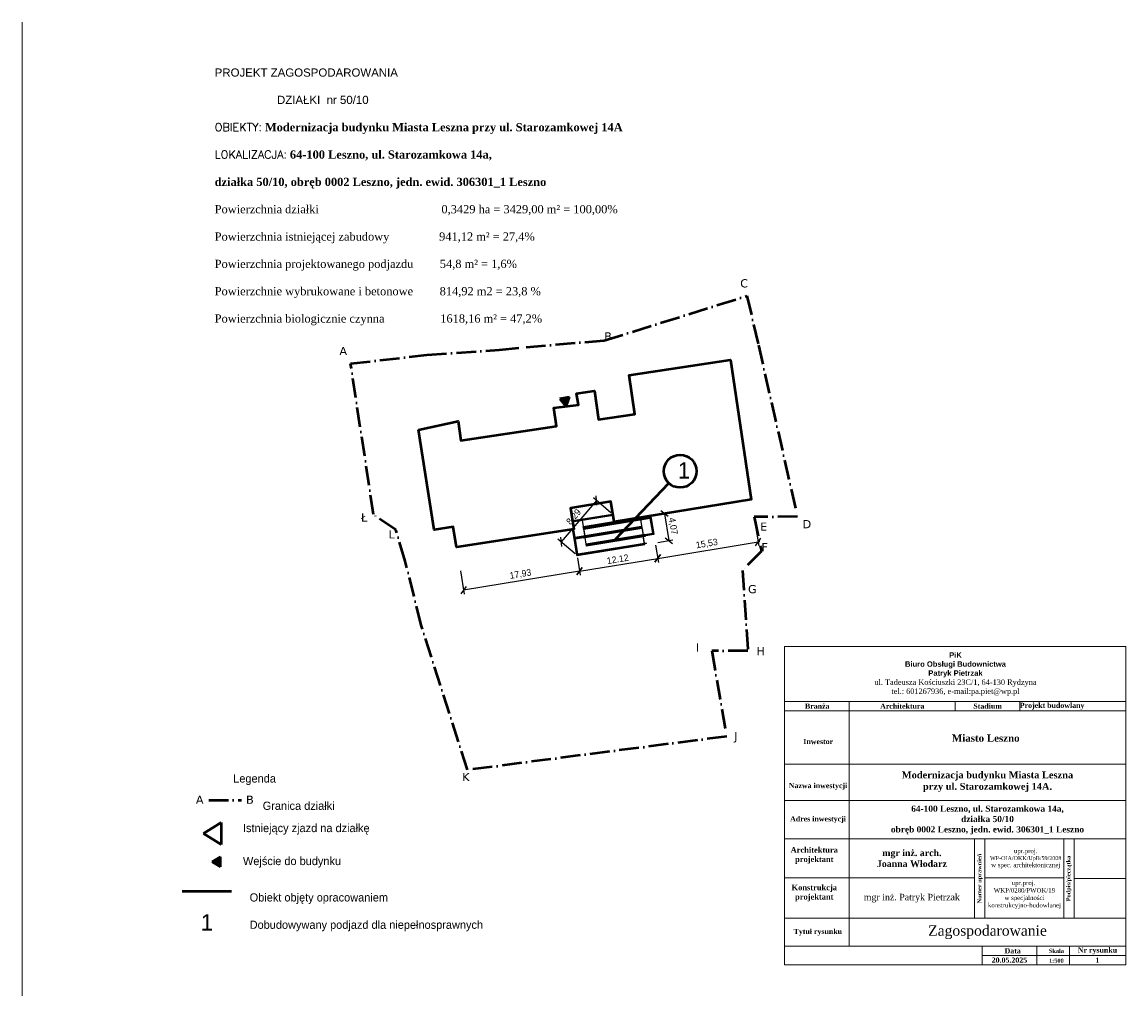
# Model space of a CAD drawing. Header units: millimetres. Extents: x -11894 to 119800, y -65529 to 31911.
import ezdxf

# ---------------------------------------------------------------- set-up
doc = ezdxf.new("R2010")
doc.units = ezdxf.units.MM
doc.header["$PDMODE"] = 35
doc.header["$PDSIZE"] = 0.1
doc.linetypes.add('ACAD_ISO10W100', pattern=[18, 12, -3, 0, -3])
for name, color, linetype in [('A-KomentNotOdn-T', 3, 'Continuous'), ('IE_opis', 7, 'Continuous'), ('Widokowa', 94, 'Continuous')]:
    doc.layers.add(name, color=color, linetype=linetype)
for name, color, linetype, lineweight in [('Przekrojowa', 90, 'Continuous', 50), ('ramka', 7, 'Continuous', 30), ('SPRZĘTY', 6, 'Continuous', 18), ('Więżba', 7, 'Continuous', 15), ('wymiarowanie', 1, 'Continuous', 5)]:
    doc.layers.add(name, color=color, linetype=linetype, lineweight=lineweight)
doc.styles.add('styl1', font='verdana.ttf', dxfattribs={"height": 10})
doc.dimstyles.new('ISO-25', dxfattribs={"dimtxt": 10, "dimasz": 10, "dimexe": 6.25, "dimexo": 3.625, "dimgap": 3.625, "dimtad": 1, "dimtxsty": 'Standard', "dimblk": 'OBLIQUE', "dimcen": 2.5, "dimadec": 0, "dimazin": 0, "dimtfac": 1, "dimtmove": 0, "dimatfit": 3, "dimldrblk": 'OBLIQUE', "dimfxl": 30, "dimfxlon": 1, "dimarcsym": 0})

# ---------------------------------------------------------------- blocks, each defined once
blk = doc.blocks.new('_Oblique')
at = {"color": 0, "linetype": 'ByBlock', "lineweight": -2}
blk.add_line((-0.5, -0.5), (0.5, 0.5), dxfattribs=at)
blk = doc.blocks.new('*D913')
at = {"layer": 'DEFPOINTS', "color": 0}
for p in [(-10093.7, -25798.8), (-10250.7, -25882.5), (-10201.8, -25924.5)]:
    blk.add_point(p, dxfattribs=at)
at = {"layer": 'wymiarowanie', "color": 0, "lineweight": -2, "ltscale": 2}
for p, q in [((-10099.2, -25794.1), (-10152, -25748.7)), ((-10142.5, -25756.8), (-10250.7, -25882.5)), ((-10207.3, -25919.7), (-10260.1, -25874.3))]:
    blk.add_line(p, q, dxfattribs=at)
at = {"layer": 'wymiarowanie', "color": 0, "lineweight": -2, "xscale": 20, "yscale": 20, "zscale": 20}
for p, rotation in [((-10142.5, -25756.8), 49.28081205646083), ((-10250.7, -25882.5), 229.2808120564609)]:
    blk.add_blockref('_Oblique', p, dxfattribs=dict(at, rotation=rotation))
at = {"layer": 'wymiarowanie', "color": 0, "insert": (-10211, -25807.3), "char_height": 20, "attachment_point": 5, "rotation": 49.2808}
blk.add_mtext('8,29', dxfattribs=at)
blk = doc.blocks.new('*D914')
at = {"layer": 'DEFPOINTS', "color": 0}
for p in [(-9963.7, -25885.5), (-10201.8, -25924.5), (-9955.9, -25933.1)]:
    blk.add_point(p, dxfattribs=at)
at = {"layer": 'wymiarowanie', "color": 0, "lineweight": -2, "ltscale": 2}
for p, q in [((-9962.6, -25892.7), (-9953.9, -25945.4)), ((-10200.7, -25931.6), (-10192.1, -25984.4)), ((-10194.1, -25972), (-9955.9, -25933.1))]:
    blk.add_line(p, q, dxfattribs=at)
at = {"layer": 'wymiarowanie', "color": 0, "lineweight": -2, "xscale": 20, "yscale": 20, "zscale": 20}
for p, rotation in [((-9955.9, -25933.1), 9.285743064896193), ((-10194.1, -25972), 189.2857430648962)]:
    blk.add_blockref('_Oblique', p, dxfattribs=dict(at, rotation=rotation))
at = {"layer": 'wymiarowanie', "color": 0, "insert": (-10077.8, -25935.5), "char_height": 20, "attachment_point": 5, "rotation": 9.2857}
blk.add_mtext('12.12', dxfattribs=at)
blk = doc.blocks.new('*D915')
at = {"layer": 'DEFPOINTS', "color": 0}
for p in [(-9976.1, -25803.3), (-9963, -25885.5), (-9922, -25878.9)]:
    blk.add_point(p, dxfattribs=at)
at = {"layer": 'wymiarowanie', "color": 0, "lineweight": -2, "ltscale": 2}
for p, q in [((-9969, -25802.2), (-9922.9, -25794.8)), ((-9935.2, -25796.7), (-9922, -25878.9)), ((-9955.8, -25884.4), (-9909.7, -25877))]:
    blk.add_line(p, q, dxfattribs=at)
at = {"layer": 'wymiarowanie', "color": 0, "lineweight": -2, "xscale": 20, "yscale": 20, "zscale": 20}
for p, rotation in [((-9935.2, -25796.7), 99.10803277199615), ((-9922, -25878.9), 279.1080327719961)]:
    blk.add_blockref('_Oblique', p, dxfattribs=dict(at, rotation=rotation))
at = {"layer": 'wymiarowanie', "color": 0, "insert": (-9909.9, -25834.8), "char_height": 20, "attachment_point": 5, "rotation": 279.108}
blk.add_mtext('4,07', dxfattribs=at)
blk = doc.blocks.new('*D916')
at = {"layer": 'DEFPOINTS', "color": 0}
for p in [(-9670.6, -25753.8), (-9963.7, -25885.5), (-9649.5, -25883)]:
    blk.add_point(p, dxfattribs=at)
at = {"layer": 'wymiarowanie', "color": 0, "lineweight": -2, "ltscale": 2}
for p, q in [((-9659.2, -25823.8), (-9647.5, -25895.3)), ((-9955.9, -25933.1), (-9649.5, -25883)), ((-9962.6, -25892.7), (-9953.9, -25945.4))]:
    blk.add_line(p, q, dxfattribs=at)
at = {"layer": 'wymiarowanie', "color": 0, "lineweight": -2, "xscale": 20, "yscale": 20, "zscale": 20}
for p, rotation in [((-9649.5, -25883), 9.285743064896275), ((-9955.9, -25933.1), 189.2857430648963)]:
    blk.add_blockref('_Oblique', p, dxfattribs=dict(at, rotation=rotation))
at = {"layer": 'wymiarowanie', "color": 0, "insert": (-9805.8, -25889.3), "char_height": 20, "attachment_point": 5, "rotation": 9.2857}
blk.add_mtext('15,53', dxfattribs=at)
blk = doc.blocks.new('*D917')
at = {"layer": 'DEFPOINTS', "color": 0}
for p in [(-10569.4, -25899), (-10201.8, -25924.5), (-10548, -26029.9)]:
    blk.add_point(p, dxfattribs=at)
at = {"layer": 'wymiarowanie', "color": 0, "lineweight": -2, "ltscale": 2}
for p, q in [((-10200.7, -25931.6), (-10192.1, -25984.4)), ((-10557.7, -25970.7), (-10546, -26042.2)), ((-10194.1, -25972), (-10548, -26029.9))]:
    blk.add_line(p, q, dxfattribs=at)
at = {"layer": 'wymiarowanie', "color": 0, "lineweight": -2, "xscale": 20, "yscale": 20, "zscale": 20}
for p, rotation in [((-10194.1, -25972), 9.285743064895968), ((-10548, -26029.9), 189.285743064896)]:
    blk.add_blockref('_Oblique', p, dxfattribs=dict(at, rotation=rotation))
at = {"layer": 'wymiarowanie', "color": 0, "insert": (-10374.1, -25982.2), "char_height": 20, "attachment_point": 5, "rotation": 9.2857}
blk.add_mtext('17,93', dxfattribs=at)

msp = doc.modelspace()

# ---------------------------------------------------------------- hatches: boundary and pattern name
at = {"layer": 'Przekrojowa'}
h = msp.add_hatch(color=256, dxfattribs=at)
h.dxf.hatch_style = 1
h.paths.add_polyline_path([(-10254.202, -25446.457), (-10235.343, -25469.788), (-10224.567, -25441.79)])
h = msp.add_hatch(color=256, dxfattribs=at)
h.dxf.hatch_style = 1
h.paths.add_polyline_path([(-11288.93, -26843.372), (-11314.911, -26858.372), (-11288.93, -26873.372)])

# ---------------------------------------------------------------- linework, layer by layer
at = {"ltscale": 0.6}
for p, q in [((-10091.765, -25801.854), (-10217.076, -25822.497)), ((-10092.914, -25801.029), (-10216.252, -25821.348)), ((-10216.034, -25818.981), (-10093.88, -25798.858)), ((-10093.88, -25798.858), (-10216.034, -25818.981)), ((-10093.88, -25798.858), (-10216.034, -25818.981)), ((-10093.856, -25799.006), (-10216.009, -25819.129)), ((-10093.693, -25799.992), (-10215.847, -25820.115)), ((-10093.669, -25800.14), (-10215.822, -25820.263)), ((-10182.645, -25837.094), (-9979.582, -25803.643)), ((-10003.263, -25807.544), (-10182.645, -25837.094)), ((-10181.573, -25843.607), (-9978.509, -25810.155)), ((-10002.19, -25814.056), (-10181.573, -25843.607)), ((-10181.496, -25837.919), (-9978.433, -25804.467)), ((-10181.122, -25840.188), (-9975.79, -25806.363)), ((-10181.122, -25840.188), (-9975.79, -25806.363)), ((-10008.647, -25811.775), (-10181.122, -25840.188)), ((-10008.647, -25811.775), (-10181.122, -25840.188)), ((-10181.098, -25840.336), (-9975.913, -25806.535)), ((-10008.623, -25811.923), (-10181.098, -25840.336)), ((-10180.935, -25841.323), (-9976.738, -25807.684)), ((-10008.46, -25812.91), (-10180.935, -25841.323)), ((-10180.911, -25841.471), (-9976.861, -25807.857)), ((-10008.436, -25813.058), (-10180.911, -25841.471)), ((-10180.748, -25842.457), (-9977.685, -25809.006)), ((-10002.353, -25813.069), (-10180.748, -25842.457)), ((-9970.935, -25856.135), (-9978.509, -25810.155)), ((-9969.786, -25856.959), (-9977.685, -25809.006)), ((-9968.636, -25857.784), (-9976.861, -25807.857)), ((-9968.464, -25857.907), (-9976.738, -25807.684)), ((-9967.315, -25858.731), (-9975.913, -25806.535)), ((-9967.142, -25858.855), (-9975.79, -25806.363)), ((-10207.923, -25868.217), (-10215.497, -25822.237)), ((-10210.642, -25872.009), (-10215.226, -25844.184)), ((-10210.519, -25871.837), (-10215.078, -25844.16)), ((-10209.695, -25870.688), (-10214.092, -25843.998)), ((-10209.571, -25870.515), (-10214.057, -25843.282)), ((-10208.698, -25869.662), (-10213.233, -25842.133)), ((-10005.31, -25838.184), (-10210.642, -25872.009)), ((-10210.519, -25871.837), (-10005.334, -25838.036)), ((-10005.286, -25838.332), (-10210.47, -25872.133)), ((-10209.695, -25870.688), (-10005.497, -25837.049)), ((-10209.571, -25870.515), (-10005.521, -25836.901)), ((-10005.123, -25839.319), (-10209.321, -25872.957)), ((-10005.099, -25839.467), (-10209.148, -25873.081)), ((-10208.698, -25869.662), (-10005.635, -25836.211)), ((-10004.936, -25840.453), (-10207.999, -25873.905)), ((-10207.923, -25868.217), (-10004.86, -25834.765)), ((-10003.787, -25841.278), (-10206.85, -25874.729)), ((-10183.332, -25869.841), (-10004.936, -25840.453)), ((-10183.169, -25870.828), (-10003.787, -25841.278)), ((-10181.573, -25843.607), (-10182.645, -25837.094)), ((-10182.109, -25840.35), (-10182.483, -25838.081)), ((-10182.109, -25840.35), (-10182.32, -25839.068)), ((-10181.898, -25841.633), (-10182.109, -25840.35)), ((-10180.748, -25842.457), (-10181.496, -25837.919)), ((-10089.783, -25823.824), (-10181.334, -25838.905)), ((-10181.334, -25838.905), (-10089.783, -25823.824)), ((-10089.759, -25823.972), (-10181.309, -25839.053)), ((-10181.309, -25839.053), (-10089.759, -25823.972)), ((-10089.596, -25824.958), (-10181.147, -25840.04)), ((-10181.147, -25840.04), (-10089.596, -25824.958)), ((-10177.785, -25866.597), (-10005.31, -25838.184)), ((-10177.785, -25866.597), (-10005.31, -25838.184)), ((-10177.761, -25866.745), (-10005.286, -25838.332)), ((-10177.598, -25867.731), (-10005.123, -25839.319)), ((-10177.574, -25867.879), (-10005.099, -25839.467)), ((-10089.832, -25823.528), (-10089.572, -25825.106)), ((-10004.936, -25840.453), (-10005.635, -25836.211)), ((-10003.787, -25841.278), (-10004.86, -25834.765)), ((-10004.323, -25838.021), (-10004.535, -25836.739)), ((-10004.112, -25839.304), (-10004.323, -25838.021)), ((-10201.995, -25924.502), (-10210.642, -25872.009)), ((-10201.872, -25924.33), (-10210.47, -25872.133)), ((-10201.047, -25923.18), (-10209.321, -25872.957)), ((-10200.924, -25923.008), (-10209.148, -25873.081)), ((-10200.1, -25921.859), (-10207.999, -25873.905)), ((-10199.275, -25920.709), (-10206.85, -25874.729)), ((-10173.998, -25889.587), (-10177.249, -25869.853)), ((-10173.998, -25889.587), (-9970.935, -25856.135)), ((-9994.616, -25860.036), (-10173.998, -25889.587)), ((-9993.543, -25866.549), (-10172.925, -25896.099)), ((-10172.849, -25890.411), (-9969.786, -25856.959)), ((-10172.686, -25891.398), (-9968.636, -25857.784)), ((-10000.211, -25862.985), (-10172.686, -25891.398)), ((-10172.662, -25891.546), (-9968.464, -25857.907)), ((-10000.186, -25863.133), (-10172.662, -25891.546)), ((-10172.499, -25892.532), (-9967.315, -25858.731)), ((-10000.024, -25864.12), (-10172.499, -25892.532)), ((-10172.475, -25892.68), (-9967.142, -25858.855)), ((-10000, -25864.268), (-10172.475, -25892.68)), ((-10000, -25864.268), (-10172.475, -25892.68)), ((-9999.975, -25864.416), (-10172.451, -25892.828)), ((-9999.813, -25865.402), (-10172.288, -25893.815)), ((-9999.788, -25865.55), (-10172.264, -25893.963)), ((-9993.706, -25865.562), (-10172.101, -25894.95)), ((-9999.626, -25866.537), (-10000, -25864.268)), ((-9996.212, -25887.258), (-9999.463, -25867.524)), ((-9995.676, -25890.514), (-10201.995, -25924.502)), ((-9995.7, -25890.366), (-10201.872, -25924.33)), ((-9995.863, -25889.379), (-10201.047, -25923.18)), ((-9995.887, -25889.231), (-10200.924, -25923.008)), ((-9990.13, -25887.269), (-10200.1, -25921.859)), ((-9990.292, -25886.283), (-10199.275, -25920.709)), ((-10172.925, -25896.099), (-10173.998, -25889.587)), ((-10173.462, -25892.843), (-10173.836, -25890.574)), ((-10173.462, -25892.843), (-10173.673, -25891.56)), ((-10173.25, -25894.126), (-10173.462, -25892.843)), ((-10172.101, -25894.95), (-10172.849, -25890.411)), ((-9995.676, -25890.514), (-9996.05, -25888.245))]:
    msp.add_line(p, q, dxfattribs=at)
for points in [[(-10093.863, -25798.872), (-10216.02, -25818.979), (-10211.959, -25843.647), (-10215.215, -25844.183), (-10201.995, -25924.502), (-9995.671, -25890.542), (-9999.991, -25864.295), (-9967.134, -25858.887), (-9976.034, -25804.814), (-10089.534, -25825.27), (-10093.879, -25798.875)], [(-10093.715, -25798.848), (-10215.872, -25818.954), (-10211.811, -25843.622), (-10215.067, -25844.158), (-10201.847, -25924.478), (-9995.523, -25890.517), (-9999.843, -25864.271), (-9966.986, -25858.862), (-9975.886, -25804.79), (-10089.386, -25825.245), (-10093.731, -25798.85)]]:
    msp.add_lwpolyline(points, dxfattribs=at)
at = {"layer": 'A-KomentNotOdn-T', "ltscale": 0.6}
for p, q in [((-10210.099, -25867.309), (-10213.944, -25843.973)), ((-10178.525, -25862.107), (-10182.491, -25838.032)), ((-10089.516, -25821.753), (-10089.354, -25822.739))]:
    msp.add_line(p, q, dxfattribs=at)
at = {"layer": 'Przekrojowa'}
for p, q in [((-10224.567, -25441.79), (-10254.202, -25446.457)), ((-10254.202, -25446.457), (-10235.343, -25469.788)), ((-10235.343, -25469.788), (-10224.567, -25441.79)), ((-11287.397, -26738.21), (-11340.716, -26772.007)), ((-11287.397, -26738.21), (-11287.4, -26805.807)), ((-11287.4, -26805.807), (-11340.716, -26772.007)), ((-11288.93, -26843.372), (-11314.911, -26858.372)), ((-11314.911, -26858.372), (-11288.93, -26873.372)), ((-11288.93, -26873.372), (-11288.93, -26843.372))]:
    msp.add_line(p, q, dxfattribs=at)
at = {"layer": 'Przekrojowa', "linetype": 'ACAD_ISO10W100', "ltscale": 5}
msp.add_line((-11324.988, -26670.953), (-11225.018, -26670.953), dxfattribs=at)
msp.add_lwpolyline([(-10725.59, -25941.168), (-10754.387, -25846.307), (-10822.145, -25799.723), (-10892.444, -25338.969), (-10659.599, -25312.634), (-10439.002, -25296.952), (-10357.455, -25288.588), (-10119.084, -25268.724), (-9683.545, -25132.322), (-9648.909, -25282.413), (-9529.99, -25805.423), (-9661.609, -25806.578), (-9639.66, -25911.492), (-9697.65, -25970.418), (-9680.814, -26215.474), (-9791.183, -26215.474), (-9745.466, -26475.842), (-10536.066, -26578.085), (-10676.921, -26137.048), (-10725.59, -25941.168)], dxfattribs=at)
at = {"layer": 'SPRZĘTY', "color": 1, "lineweight": 50}
for p, q in [((-10084.307, -25874.812), (-9921.78, -25703.565)), ((-11255.536, -26949.098), (-11405.536, -26949.098))]:
    msp.add_line(p, q, dxfattribs=at)
msp.add_lwpolyline([(-10685.343, -25541.076), (-10564.367, -25514.994), (-10556.349, -25573.057), (-10264.098, -25530.201), (-10272.946, -25474.35), (-10197.74, -25465.226), (-10203.27, -25429.835), (-10148.223, -25421.697), (-10136.064, -25509.961), (-10025.283, -25492.849), (-10043.297, -25374.412), (-9733.922, -25328.029), (-9670.593, -25753.828), (-10088.872, -25821.556), (-10098.779, -25759.861), (-10222.169, -25779.676), (-10211.811, -25843.622), (-10569.371, -25899.013), (-10579.729, -25837.318), (-10637.371, -25846.324), (-10685.343, -25541.076)], dxfattribs=at)
msp.add_circle((-9887.36, -25667.298), 50, dxfattribs=at)
at = {"layer": 'Widokowa'}
for p, q in [((-10185.896, -25817.36), (-10178.167, -25864.278)), ((-10008.314, -25813.798), (-10005.063, -25833.532)), ((-10008.111, -25815.031), (-10000.024, -25864.12)), ((-9978.713, -25808.922), (-9975.462, -25828.656)), ((-10213.944, -25843.973), (-10209.571, -25870.515)), ((-10006.237, -25826.404), (-10000.024, -25864.12)), ((-10003.632, -25842.215), (-10000.382, -25861.949)), ((-9974.663, -25821.203), (-9968.636, -25857.784)), ((-9974.031, -25837.339), (-9970.781, -25857.073)), ((-9993.543, -25866.549), (-9993.706, -25865.562)), ((-10206.95, -25886.427), (-10200.924, -25923.008)), ((-9990.13, -25887.269), (-9990.292, -25886.283))]:
    msp.add_line(p, q, dxfattribs=at)
at = {"layer": 'Widokowa', "color": 7, "lineweight": 13}
for p, q in [((-9568.71, -26201.505), (-8527.997, -26201.505)), ((-9568.71, -26201.505), (-9568.71, -27172.548)), ((-8527.997, -26201.505), (-8527.997, -27172.548)), ((-9567.497, -26369.646), (-8527.997, -26369.646)), ((-9372.284, -26369.646), (-9372.284, -27115.848)), ((-9048.228, -26369.646), (-9048.21, -26397.996)), ((-8851.52, -26369.646), (-8851.52, -26397.996)), ((-9567.497, -26397.996), (-8527.997, -26397.996)), ((-9567.497, -26560.684), (-8527.997, -26560.684)), ((-9567.497, -26671.693), (-8527.997, -26671.693)), ((-8989.258, -26788.244), (-9568.71, -26788.244)), ((-9567.497, -26788.244), (-8527.997, -26788.244)), ((-8989.258, -27030.798), (-8989.258, -26788.244)), ((-8957.758, -27030.798), (-8957.758, -26788.244)), ((-8717.125, -27030.798), (-8717.125, -26788.244)), ((-8685.625, -27030.798), (-8685.625, -26788.244)), ((-9568.71, -26907.78), (-8989.258, -26907.78)), ((-8957.758, -26907.78), (-8717.125, -26907.78)), ((-8685.625, -26909.521), (-8527.997, -26909.521)), ((-9568.71, -27030.798), (-8527.997, -27030.798)), ((-9568.71, -27030.798), (-8989.258, -27030.798)), ((-8957.758, -27030.798), (-8717.125, -27030.798)), ((-9568.71, -27115.848), (-8527.997, -27115.848)), ((-8966.288, -27115.848), (-8966.288, -27172.548)), ((-8800.071, -27115.848), (-8800.071, -27172.548)), ((-8699.968, -27115.848), (-8699.968, -27172.548)), ((-8966.288, -27144.198), (-8527.997, -27144.198)), ((-9568.71, -27172.548), (-8527.997, -27172.548))]:
    msp.add_line(p, q, dxfattribs=at)
at = {"layer": 'wymiarowanie', "color": 7}
msp.add_line((-11894.166, -27267.464), (-11894.166, -24297.464), dxfattribs=at)

# ---------------------------------------------------------------- texts
at = {"layer": 'IE_opis', "color": 7, "ltscale": 0.5}
for s, insert, char_height, width, attachment_point in [('\\pxqc,t4;{\\fArial|b1|i0|c238|p34;\\H1.1667x;PiK \\P\\pxqc,t4;Biuro Obsługi Budownictwa\\P\\pxqc,t4;Patryk Pietrzak\\P\\pxqc,t4;\\fTimes New Roman|b0|i0|c238|p18;ul. Tadeusza Kościuszki 23C/1, 64-130 Rydzyna\\P\\pxqc,t4;tel.: 601267936, e-mail:pa.piet@wp.pl\\P\\pxqc,t4;}', (-9567.497, -26285.576), 14.175, 1039.5, 4), ('{\\fTimes New Roman|b1|i0|c238|p18;mgr inż. arch. \\PJoanna Włodarz}', (-9180.771, -26848.012), 19.95, 383.02609, 5), ('\\A1;\\pxl0.5556;{\\fTimes New Roman|b0|i0|c238|p18;upr.proj.\\P\\H0.8889x;WP-OIA/OKK/UpB/59/2008\\P\\A0;\\H1.125x;w spec. architektonicznej\\A1;  }', (-8837.442, -26848.883), 13.608, 240.63344, 5), ('{\\fTimes New Roman|b0|i0|c238|p18;\\C256;upr.proj.  WKP/0280/PWOK/19 \\Pw specjalności konstrukcyjno-budowlanej\\P\\pxl0.5556;\\A1;\\C7;  }', (-8837.442, -26970.284), 13.608, 240.63344, 5), ('{\\fTimes New Roman|b0|i0|c238|p18;\\C256;mgr inż. Patryk Pietrzak}', (-9180.771, -26969.289), 19.95, 383.02609, 5)]:
    msp.add_mtext(s, dxfattribs=dict(at, insert=insert, char_height=char_height, width=width, attachment_point=attachment_point))
at = {"layer": 'ramka', "color": 7, "attachment_point": 5}
for s, insert, char_height, width in [('{\\fTimes New Roman|b1|i0|c238|p18;Branża}', (-9469.284, -26383.821), 15.75, 196.4257), ('\\pxt4;{\\fTimes New Roman|b1|i0|c238|p18;Architektura}', (-9210.015, -26383.821), 15.75, 324.53788), ('{\\fTimes New Roman|b1|i0|c238|p18;Stadium}', (-8949.73, -26383.821), 15.75, 196.4197), ('{\\fTimes New Roman|b1|i0|c238|p18;Projekt budowlany}', (-8753.04, -26383.821), 15.75, 196.4197), ('{\\fTimes New Roman|b1|i0|c238|p18; Tytuł rysunku}', (-9470.497, -27073.323), 15.75, 196.4257), ('\\pxt4;{\\fTimes New Roman|b0|i0|c238|p18;Zagospodarowanie}', (-8950.14, -27073.323), 31.5, 524.72753), ('{\\fTimes New Roman|b1|i0|c238|p18;Data}', (-8873.235, -27130.023), 15.75, 186.10616), ('{\\fTimes New Roman|b1|i0|c238|p18;Skala}', (-8740.075, -27130.023), 12.6, 80.21377), ('{\\fTimes New Roman|b1|i0|c238|p18;Nr rysunku}', (-8614.783, -27130.023), 15.75, 170.37137), ('\\pxt4;{\\fTimes New Roman|b1|i0|c238|p18;20.05.2025}', (-8883.179, -27158.373), 15.75, 166.2178), ('\\pxt4;{\\fTimes New Roman|b1|i0|c238|p18;1:500}', (-8740.075, -27160.074), 12.6, 80.21377), ('\\pxt4;{\\fTimes New Roman|b1|i0|c238|p18;1}', (-8614.783, -27158.373), 15.75, 170.37137)]:
    msp.add_mtext(s, dxfattribs=dict(at, insert=insert, char_height=char_height, width=width))
at = {"layer": 'SPRZĘTY', "color": 1, "lineweight": 50, "char_height": 50, "attachment_point": 1}
for insert in [(-9894.277, -25639.637), (-11349.191, -27018.192)]:
    msp.add_mtext_dynamic_manual_height_columns('1', width=40.55602, gutter_width=625, heights=[0], dxfattribs=dict(at, insert=insert))
at = {"layer": 'Widokowa', "color": 7, "lineweight": 13, "attachment_point": 5}
for s, insert, char_height, width in [('{\\fTimes New Roman|b1|i0|c238|p18; Inwestor}', (-9469.284, -26491.701), 15.75, 196.42569), ('{\\fTimes New Roman|b1|i0|c238|p18; Nazwa inwestycji}', (-9469.89, -26628.549), 15.75, 195.21214), ('{\\fTimes New Roman|b1|i0|c238|p18; Adres inwestycji}', (-9469.89, -26729.969), 15.75, 197.63925), ('{\\fTimes New Roman|b1|i0|c238|p18;Architektura\\Pprojektant}', (-9478.354, -26839.197), 17.01, 212.13975), ('{\\fTimes New Roman|b1|i0|c238|p18;Architektura\\Pprojektant}', (-9478.354, -26839.197), 17.01, 212.13975), ('{\\fTimes New Roman|b1|i0|c238|p18;Konstrukcja projektant}', (-9478.354, -26953.684), 17.01, 212.13975), ('{\\fTimes New Roman|b1|i0|c238|p18;Konstrukcja projektant}', (-9478.354, -26953.684), 17.01, 212.13975)]:
    msp.add_mtext(s, dxfattribs=dict(at, insert=insert, char_height=char_height, width=width))
at = {"layer": 'Widokowa', "color": 7, "attachment_point": 5}
for s, insert, char_height, width in [('\\A1;\\pxql,se1,,t4;{\\fTimes New Roman|b1|i0|c238|p18;Miasto Leszno}', (-8859.183, -26481.276), 22.05, 398.75549), ('\\pxqc,se1,,t4;{\\fTimes New Roman|b1|i0|c238|p18;Modernizacja budynku Miasta Leszna \\P\\pxqc,t4;przy ul. Starozamkowej 14A.}', (-8950.14, -26614.391), 21, 844.28787), ('\\pxse1,,t4;{\\fTimes New Roman|b1|i0|c238|p18;64-100 Leszno, ul. Starozamkowa 14a, \\P\\pxt4;działka 50/10\\P\\pxt4;obręb 0002 Leszno, jedn. ewid. 306301_1 Leszno}', (-8950.14, -26730.967), 18.9, 844.28787)]:
    msp.add_mtext(s, dxfattribs=dict(at, insert=insert, char_height=char_height, width=width))
at = {"layer": 'Widokowa', "char_height": 2.5, "attachment_point": 1}
for s, insert in [('{\\H10x;Legenda\\P\\P^I^I^I^I^I^I^I^I^IGranica działki\\P\\P\\P}\\P\\P\\P\\P  ', (-11250.281, -26591.66)), ('{\\H10x;Istniejący zjazd na działkę}\\P\\P  ', (-11220.736, -26742.897)), ('{\\H10x;Wejście do budynku}\\P\\P  ', (-11220.568, -26843.498))]:
    msp.add_mtext_dynamic_manual_height_columns(s, width=7873.09105, gutter_width=50, heights=[0], dxfattribs=dict(at, insert=insert))
at = {"layer": 'Widokowa', "color": 7, "lineweight": 13, "attachment_point": 5, "rotation": 90}
for s, insert, char_height, width in [('\\pt18;{\\fTimes New Roman|b1|i0|c238|p18;Numer uprawnień}', (-8972.902, -26909.521), 12.6, 242.55388), ('{\\fTimes New Roman|b1|i0|c238|p18;\\H0.5x;Podpis/pieczątka}', (-8701.375, -26909.521), 25.2, 242.55392)]:
    msp.add_mtext(s, dxfattribs=dict(at, insert=insert, char_height=char_height, width=width))
at = {"layer": 'Więżba', "ltscale": 0.5, "insert": (-11306.84, -24438.873), "char_height": 2.5, "width": 1577.20903, "attachment_point": 1, "style": 'styl1'}
msp.add_mtext('\\pxql,sm2,;{\\fArial|b0|i0|c238|p34;\\H10x;PROJEKT ZAGOSPODAROWANIA\\P\\pxql;^I^I^I ^I^I^I^I^I^I^I^I^I^I^I     ^IDZIAŁKI  nr 50/10\\P\\pxql;\\Ftxt.shx;OBIEKTY\\fArial|b0|i0|c238|p34;: \\fTimes New Roman|b1|i0|c238|p18;Modernizacja budynku Miasta Leszna przy ul. Starozamkowej 14A\\fArial|b0|i0|c238|p34; ^I^I^I^I^I^I \\P\\pxql;\\Ftxt.shx;LOKALIZACJA\\fArial|b0|i0|c238|p34;: \\fTimes New Roman|b1|i0|c238|p18;64-100 Leszno, ul. Starozamkowa 14a, \\P\\pxql;działka 50/10, obręb 0002 Leszno, jedn. ewid. 306301_1 Leszno\\P\\pxql;\\fTimes New Roman|b0|i0|c238|p18;Powierzchnia działki ^I^I^I^I^I^I                                 0,3429 ha = 3429,00 m² = 100,00%\\P\\pxql;Powierzchnia istniejącej zabudowy ^I^I^I^I^I          941,12 m² = 27,4%\\P\\pxql;Powierzchnia projektowanego podjazdu^I^I^I      54,8 m² = 1,6%\\P\\pxql;Powierzchnie wybrukowane i betonowe^I^I       814,92 m2 = 23,8 %\\P\\pxql;Powierzchnia biologicznie czynna                  1618,16 m² = 47,2%\\P\\pxqd,se1.5,;\\fArial|b0|i0|c238|p34;}', dxfattribs=at)
at = {"layer": 'Więżba', "color": 3, "ltscale": 0.5, "char_height": 25, "width": 970.16467, "attachment_point": 1, "style": 'styl1'}
for s, insert in [('{\\fArial|b0|i0|c0|p34;^I\\P}C', (-9704.153, -25040.032)), ('{\\fArial|b0|i0|c0|p34;^I\\P}B', (-10119.084, -25202.057)), ('{\\fArial|b0|i0|c0|p34;^I}\\PA', (-10926.492, -25246.496)), ('{\\fArial|b0|i0|c0|p34;^I\\P}Ł', (-10860.716, -25754.433)), ('{\\fArial|b0|i0|c0|p34;^I\\P}E', (-9643.551, -25782.137)), ('{\\fArial|b0|i0|c0|p34;^I\\P}D', (-9514.133, -25774.531)), ('{\\fArial|b0|i0|c0|p34;^I\\P}L', (-10776.669, -25805.592)), ('{\\fArial|b0|i0|c0|p34;^I\\P}F', (-9639.66, -25844.825)), ('{\\fArial|b0|i0|c0|p34;^I\\P}I', (-9839.359, -26150.917)), ('{\\fArial|b0|i0|c0|p34;^I\\P}H', (-9654.821, -26161.88)), ('{\\fArial|b0|i0|c0|p34;^I\\P}J', (-9722.424, -26421.33)), ('{\\fArial|b0|i0|c0|p34;^I\\P}K', (-10551.934, -26545.573)), ('{\\fArial|b0|i0|c0|p34;^I}\\PA', (-11364.242, -26614.817)), ('{\\fArial|b0|i0|c0|p34;^I}\\PB', (-11211.238, -26614.817))]:
    msp.add_mtext(s, dxfattribs=dict(at, insert=insert))
at = {"layer": 'Więżba', "color": 3, "ltscale": 0.5, "insert": (-9680.471, -25972.696), "char_height": 25, "attachment_point": 1, "style": 'styl1'}
msp.add_mtext('{\\fArial|b0|i0|c0|p34;^I\\P}G', dxfattribs=at)
at = {"layer": 'wymiarowanie', "insert": (-11200.146, -26954.499), "char_height": 25, "width": 938.83545, "attachment_point": 1}
msp.add_mtext('{\\F.shx;Obiekt objęty opracowaniem\\P\\PDobudowywany podjazd dla niepełnosprawnych }', dxfattribs=at)

# ---------------------------------------------------------------- dimensions: what is measured, and where the dimension line sits
at = {"layer": 'wymiarowanie', "ltscale": 2}
dim = msp.add_aligned_dim(p1=(-10093.715, -25798.848), p2=(-10201.847, -25924.478), distance=-64.418, dimstyle='ISO-25', override={"dimscale": 2, "dimtxt": 10, "dimlfac": 0.05}, dxfattribs=at)
dim.commit()
dim.dimension.update_dxf_attribs({"geometry": '*D913', "text_midpoint": (-10210.967, -25807.278)})
for base, p1, p2, picture, middle in [((-9649.478, -25882.976), (-9963.722, -25885.544), (-9670.593, -25753.828), '*D916', (-9805.771, -25889.329)), ((-10547.974, -26029.881), (-10201.847, -25924.478), (-10569.371, -25899.013), '*D917', (-10374.082, -25982.248))]:
    dim = msp.add_linear_dim(base=base, p1=p1, p2=p2, angle=9.285743, dimstyle='ISO-25', override={"dimscale": 2, "dimtxt": 10, "dimlfac": 0.05}, dxfattribs=at)
    dim.commit()
    dim.dimension.update_dxf_attribs({"geometry": picture, "text_midpoint": middle})
for p1, p2, distance, text, picture, middle in [((-9976.131, -25803.301), (-9962.952, -25885.504), 41.458, '4,07', '*D915', (-9909.895, -25834.84)), ((-10201.847, -25924.478), (-9963.722, -25885.544), -48.172, '12.12', '*D914', (-10077.795, -25935.528))]:
    dim = msp.add_aligned_dim(p1=p1, p2=p2, distance=distance, text=text, dimstyle='ISO-25', override={"dimscale": 2, "dimtxt": 10, "dimlfac": 0.05}, dxfattribs=at)
    dim.commit()
    dim.dimension.update_dxf_attribs({"geometry": picture, "text_midpoint": middle})

doc.saveas('drawing.dxf')
